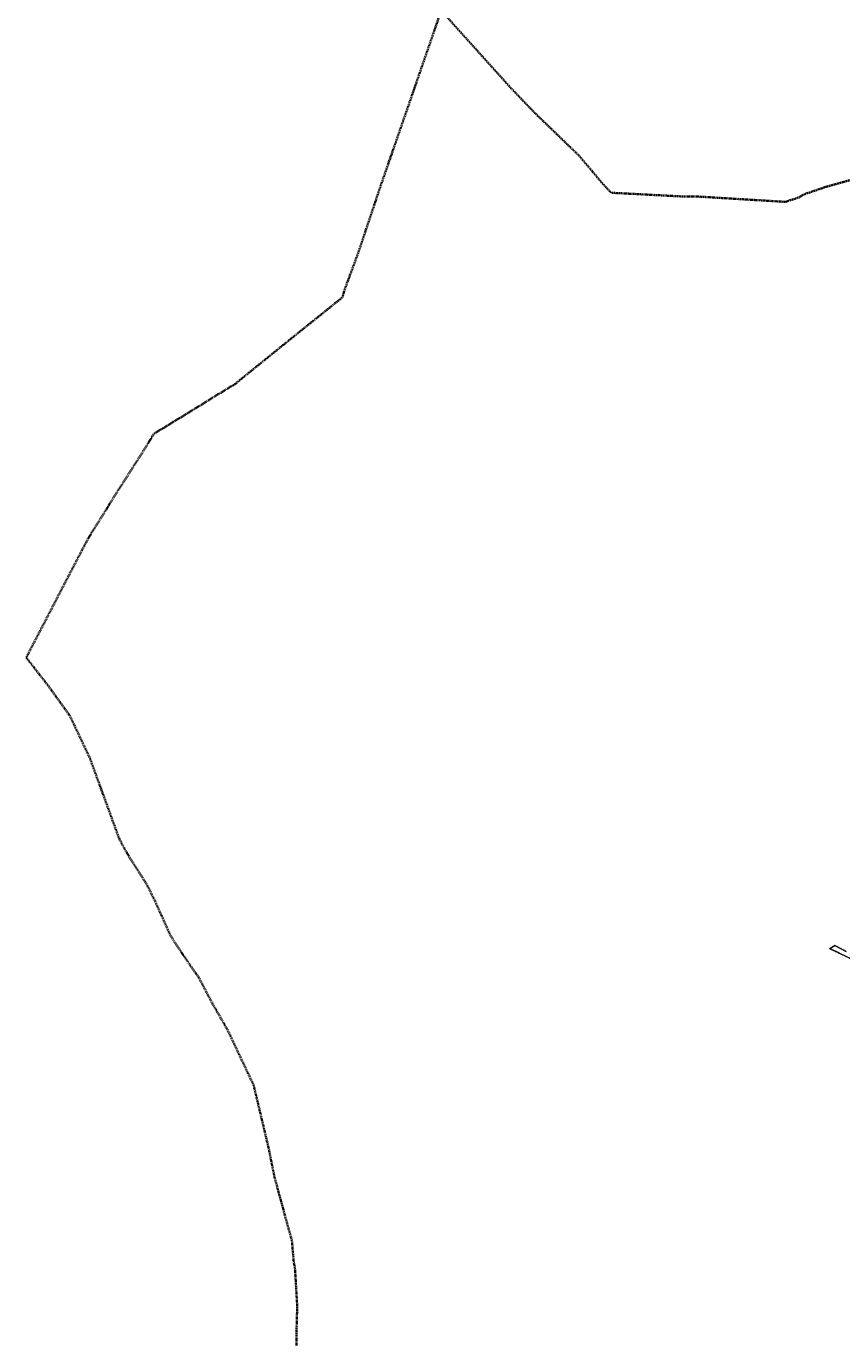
# Model space of a CAD drawing. Header units: metres. Extents: x 6524698 to 6533081, y 5883213 to 5896811.
# Tile 77 of 131: x 6524698 to 6526347, y 5891880 to 5894529. Entities that reach past the tile are written whole.
import ezdxf

# ---------------------------------------------------------------- set-up
doc = ezdxf.new("R2010")
doc.units = ezdxf.units.M
for name, pattern in [('mapa zasadnicza$0$1.5_1.0', [2.5, 1.5, -1]), ('mapa zasadnicza$0$219-500', [0]), ('mapa zasadnicza$0$egug-500', [1, 0.5, -0.5])]:
    doc.linetypes.add(name, pattern=pattern)
for name, color, linetype in [('mapa zasadnicza$0$202-punkt graniczny', 7, 'Continuous'), ('mapa zasadnicza$0$202-punkt graniczny-Atr103', 7, 'Continuous'), ('mapa zasadnicza$0$216-obręb ewidencyjny', 7, 'Continuous'), ('mapa zasadnicza$0$218-kontur użytku gruntowego', 7, 'Continuous'), ('mapa zasadnicza$0$219-działka ewidencyjna', 7, 'Continuous')]:
    doc.layers.add(name, color=color, linetype=linetype)
doc.styles.add('mapa zasadnicza$0$STANDARD', font='Working1250', dxfattribs={"width": 0.75})

# ---------------------------------------------------------------- blocks, each defined once
blk = doc.blocks.new('mapa zasadnicza$0$202')
at = {"color": 0, "linetype": 'Continuous', "lineweight": 0}
blk.add_circle((0, 0), 0.25, dxfattribs=at)

msp = doc.modelspace()

# ---------------------------------------------------------------- linework, layer by layer
at = {"layer": 'mapa zasadnicza$0$216-obręb ewidencyjny', "color": 7, "linetype": 'mapa zasadnicza$0$1.5_1.0', "lineweight": 35, "flags": 128}
msp.add_lwpolyline([(6528080.19, 5893144.58), (6528061.74, 5893201.21), (6528047.55, 5893241.88), (6528024.92, 5893315.29), (6528008.56, 5893361.13), (6527994.3, 5893412.78), (6527972.36, 5893501.34), (6527968.55, 5893513.63), (6527970.79, 5893518.44), (6527970.73, 5893522.51), (6527967.45, 5893552.31), (6527966.7, 5893563.53), (6527962.24, 5893630.13), (6528051.1, 5893681.86), (6528093.51, 5893704.95), (6528160.44, 5893751.29), (6528192.4, 5893787.97), (6528212.45, 5893801.88), (6528235.37, 5893817.79), (6528263.34, 5893839.22), (6528292.63, 5893867.35), (6528325.94, 5893899.11), (6528322.17, 5893903.05), (6528250.73, 5893995.91), (6528184.31, 5894083.49), (6528144.78, 5894142.59), (6528140.26, 5894150.17), (6528112.08, 5894189.3), (6528016.98, 5894319.35), (6528001.44, 5894344.63), (6527975.61, 5894386.54), (6527948.25, 5894431.11), (6527919.91, 5894480.01), (6527892.39, 5894527.5), (6527882.42, 5894543.56), (6527855.65, 5894587.93), (6527823.65, 5894640.97), (6527805.93, 5894633.3), (6527750.7, 5894622.26), (6527703.08, 5894611.82), (6527660.79, 5894602.88), (6527644.2, 5894599.12), (6527623.22, 5894594.36), (6527546.55, 5894577.52), (6527485.04, 5894564.12), (6527442.59, 5894555.97), (6527376.5, 5894538.97), (6527356.91, 5894534.04), (6527324.89, 5894525.35), (6527242.36, 5894508.66), (6527235, 5894507.23), (6527228.04, 5894506.29), (6527159.89, 5894496.69), (6527053.58, 5894471.18), (6527004.75, 5894459.61), (6526977.15, 5894360.97), (6526895.2, 5894390.7), (6526886.54, 5894409.25), (6526848.25, 5894423.17), (6526790.81, 5894405.63), (6526783.96, 5894403.77), (6526751.66, 5894393.24), (6526675.52, 5894369.12), (6526524.19, 5894423.84), (6526526.13, 5894397.23), (6526528.98, 5894342.85), (6526531.21, 5894300.39), (6526524.41, 5894296.52), (6526520.88, 5894294.84), (6526433.18, 5894243.61), (6526409.32, 5894231.32), (6526314.07, 5894204.53), (6526268.73, 5894188.91), (6526258.95, 5894183.01), (6526232.67, 5894174.45), (6526048.77, 5894185.58), (6526028.42, 5894185.14), (6525944.02, 5894189.55), (6525880.8, 5894192.86), (6525865.46, 5894208.87), (6525815.37, 5894268.24), (6525725.76, 5894354.61), (6525677.43, 5894405.04), (6525642.47, 5894443.85), (6525631.75, 5894455.74), (6525621.46, 5894467.17), (6525618.11, 5894470.89), (6525610.84, 5894478.96), (6525545.06, 5894551.99), (6525537.2, 5894560.72), (6525460.52, 5894338.76), (6525456.21, 5894326.33), (6525450.16, 5894308.9), (6525445.22, 5894294.63), (6525423.21, 5894231.15), (6525415.4, 5894208.63), (6525399.64, 5894161.49), (6525369.98, 5894072.79), (6525342.34, 5893997.91), (6525337.4, 5893981.36), (6525266.58, 5893924.52), (6525217.93, 5893885.48), (6525120.08, 5893806.06), (6525080.21, 5893781.94), (6525034.62, 5893753.64), (6524956.86, 5893706.08), (6524954.17, 5893701.72), (6524952.33, 5893698.77), (6524951.12, 5893696.84), (6524924.06, 5893653.68), (6524922.11, 5893650.61), (6524908.03, 5893628.41), (6524885.99, 5893594.37), (6524823.72, 5893494.6), (6524818.62, 5893484.85), (6524776.38, 5893404.01), (6524760.03, 5893372.45), (6524743.69, 5893340.87), (6524727.34, 5893309.3), (6524725.32, 5893305.6), (6524701.12, 5893258.79), (6524698.5, 5893253.75), (6524741.55, 5893198.86), (6524787.16, 5893135.47), (6524797.48, 5893113.55), (6524827.59, 5893049.65), (6524848.15, 5892993.16), (6524885, 5892891.94), (6524886.71, 5892887.25), (6524900.94, 5892860.83), (6524938.01, 5892801.88), (6524942.47, 5892794.78), (6524958.2, 5892763.24), (6524982.49, 5892709.34), (6524989.65, 5892692.64), (6525021.29, 5892644.7), (6525047.57, 5892607.1), (6525072.42, 5892559.28), (6525080.98, 5892544.34), (6525104.23, 5892503.81), (6525105.73, 5892501.2), (6525124.09, 5892461.96), (6525158, 5892390.4), (6525163.69, 5892366.6), (6525187.74, 5892266.07), (6525200.42, 5892203.7), (6525210.27, 5892167.69), (6525235.54, 5892075.31), (6525239, 5892035.46), (6525241.84, 5892018.03), (6525246.18, 5891943.28), (6525246.02, 5891937.6), (6525245.65, 5891924.05), (6525244.65, 5891887.35), (6525244.88, 5891861.21), (6525245.32, 5891811.32), (6525234.24, 5891649.83), (6525224.07, 5891546.78), (6525208.12, 5891507.31), (6525193.48, 5891471.08), (6525186.45, 5891448.59), (6525184.14, 5891444.14), (6525180.5, 5891437.11), (6525176.64, 5891433.3), (6525163.56, 5891420.57), (6525150.33, 5891406.73), (6525149.34, 5891405.88), (6525147.46, 5891404.1), (6525146.26, 5891402.89), (6525142.82, 5891399.45), (6525132.06, 5891389.06), (6525128.35, 5891385.34), (6525124.8, 5891381.67), (6525121.13, 5891378.06), (6525095.65, 5891351.83), (6525053.05, 5891307.97), (6525038.88, 5891292.8), (6525015.99, 5891261.95), (6524996.02, 5891237.19), (6524958.43, 5891186.61), (6524908.74, 5891119.69), (6524979.34, 5891082.37), (6525035.16, 5891054.09), (6525074.44, 5891035.78), (6525140.68, 5891002.24), (6525158.27, 5890993.31), (6525169.95, 5890987.37), (6525189.03, 5890979.26), (6525225.79, 5890963.63), (6525241.68, 5890952.94), (6525280.63, 5890926.71), (6525286.23, 5890923.62), (6525353.13, 5890886.67), (6525387.9, 5890862.89), (6525416.13, 5890848.06), (6525465.51, 5890821.53), (6525489.55, 5890809.17), (6525532.35, 5890788.13), (6525593.44, 5890757.92), (6525656.38, 5890722.42), (6525712.1, 5890690.97), (6525744.09, 5890674.26), (6525753.93, 5890669.12), (6525811.57, 5890638.94), (6525889.01, 5890598.56), (6525902.26, 5890595.95), (6525968.12, 5890559.29), (6526048.15, 5890515.81), (6526148.09, 5890465.98), (6526205.96, 5890434.59), (6526262.38, 5890404.11), (6526332.75, 5890374.64), (6526425.41, 5890334.29), (6526595.63, 5890279.11), (6526573.45, 5890132.21), (6526575.25, 5890133.06), (6526592.18, 5890129.32), (6526722.43, 5890098.71), (6526728.64, 5890098.03), (6526735.76, 5890098.07), (6526740.34, 5890097.85), (6526742.25, 5890097.45), (6526749.57, 5890095.95), (6526757.09, 5890094.4), (6526758.07, 5890090.77), (6526792.43, 5890086.11), (6526812.21, 5890083.05), (6526890.35, 5890080.91), (6526909.87, 5890084.83), (6526952.34, 5890094.44), (6526971.01, 5890104.38), (6526981, 5890111.26), (6526988.84, 5890116.67), (6527008.52, 5890134.26), (6527045.63, 5890148.55), (6527057.31, 5890152.25), (6527077.89, 5890166.68), (6527165.07, 5890215.69), (6527220.83, 5890245.22), (6527241.28, 5890253.87), (6527273.45, 5890274.12), (6527288.1, 5890288.63), (6527313.38, 5890308.14), (6527321.27, 5890314.22), (6527338.23, 5890321.73), (6527355.64, 5890331.57), (6527391.42, 5890349.92), (6527454.67, 5890547.02), (6527509.07, 5890729.27), (6527517.65, 5890758.02), (6527651.09, 5891150.82), (6527705.03, 5891299.34), (6527759.25, 5891463.12), (6527785.51, 5891547.1), (6527787.58, 5891553.86), (6527801.61, 5891598.79), (6527846.82, 5891746.29), (6528014.33, 5891830.31), (6528198.8, 5891907.55), (6528440.31, 5891996.73), (6528394.78, 5892128.68), (6528377.11, 5892179.95), (6528349.09, 5892260.65), (6528334.62, 5892315.93), (6528299.61, 5892411.02), (6528296.22, 5892421.59), (6528276.69, 5892498.16), (6528274.02, 5892507.32), (6528253.12, 5892581.84), (6528217.45, 5892695.43), (6528216.98, 5892718.27), (6528214.23, 5892726.13), (6528211.23, 5892742.29), (6528202.22, 5892766.07), (6528192.07, 5892792.85), (6528171.14, 5892860.59), (6528166.45, 5892875.8), (6528118.84, 5893029.51), (6528114.87, 5893046.22), (6528103.06, 5893080.73)], close=True, dxfattribs=at)
at = {"layer": 'mapa zasadnicza$0$218-kontur użytku gruntowego', "color": 3, "linetype": 'mapa zasadnicza$0$egug-500', "lineweight": 18, "flags": 128}
for points in [[(6526332.61, 5892672.28), (6526322.48, 5892665.88)], [(6526322.48, 5892665.88), (6526341.85, 5892656.62)], [(6526355.85, 5892660.05), (6526332.61, 5892672.28)], [(6526341.85, 5892656.62), (6526369.78, 5892643.55)]]:
    msp.add_lwpolyline(points, dxfattribs=at)
at = {"layer": 'mapa zasadnicza$0$219-działka ewidencyjna', "color": 7, "linetype": 'mapa zasadnicza$0$219-500', "lineweight": 18, "flags": 128}
for points in [[(6526322.48, 5892665.88), (6526332.61, 5892672.28)], [(6526341.85, 5892656.62), (6526322.48, 5892665.88)], [(6526332.61, 5892672.28), (6526355.85, 5892660.05)], [(6526341.85, 5892656.62), (6526404.78, 5892627.18)]]:
    msp.add_lwpolyline(points, dxfattribs=at)

# ---------------------------------------------------------------- block references
at = {"layer": 'mapa zasadnicza$0$202-punkt graniczny', "color": 7, "linetype": 'Continuous', "lineweight": 18}
for p in [(6526322.48, 5892665.88), (6526332.61, 5892672.28), (6526341.85, 5892656.62)]:
    msp.add_blockref('mapa zasadnicza$0$202', p, dxfattribs=at)

# ---------------------------------------------------------------- texts
at = {"layer": 'mapa zasadnicza$0$202-punkt graniczny-Atr103', "color": 7, "style": 'mapa zasadnicza$0$STANDARD', "width": 0.667}
for s, p in [('798', (6526322.48, 5892665.88)), ('7368', (6526332.61, 5892672.28)), ('797', (6526341.85, 5892656.62))]:
    msp.add_text(s, height=0.75, dxfattribs=at).set_placement(p)

doc.saveas('drawing.dxf')
